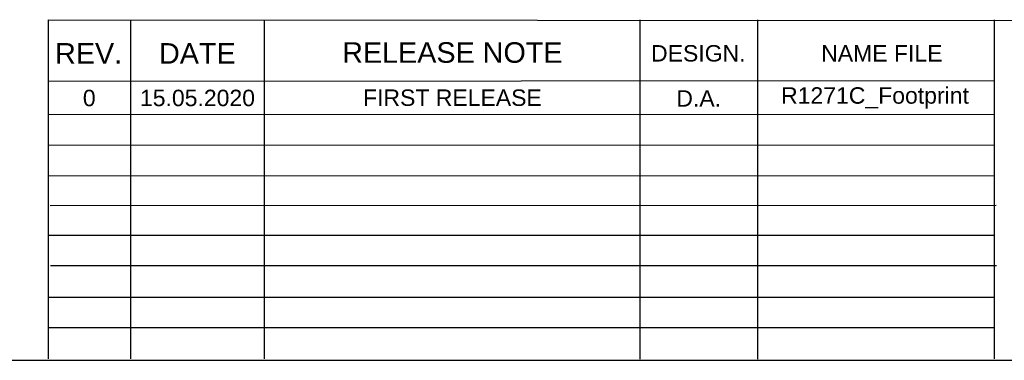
# Model space of a CAD drawing. Header units: millimetres. Extents: x 10 to 287, y 2 to 200.
# Tile 1 of 7: x 113 to 208, y 10 to 43. Entities that reach past the tile are written whole.
import ezdxf

# ---------------------------------------------------------------- set-up
doc = ezdxf.new("R2010")
doc.units = ezdxf.units.MM
doc.layers.add('Default', color=7, linetype='Continuous')

msp = doc.modelspace()

# ---------------------------------------------------------------- linework, layer by layer
at = {"layer": 'Default', "color": 7, "linetype": 'Continuous'}
for p, q in [((115.445, 43.149), (115.44, 10.149)), ((115.445, 43.149), (287, 43)), ((123.44, 43.149), (123.44, 10.149)), ((136.44, 43.149), (136.44, 10.149)), ((172.997, 43.121), (172.997, 10.121)), ((184.432, 43.128), (184.432, 10.128)), ((207.44, 43.149), (207.44, 10.149)), ((207.44, 37.182), (115.44, 37.149)), ((207.44, 33.932), (115.44, 33.899)), ((207.44, 30.926), (115.44, 30.893)), ((207.44, 27.947), (115.44, 27.914)), ((207.622, 25.068), (115.622, 25.035)), ((207.44, 22.149), (115.44, 22.149)), ((207.658, 19.19), (115.658, 19.19)), ((207.451, 16.117), (115.451, 16.117)), ((207.44, 13.149), (115.44, 13.149)), ((10, 10), (287, 10))]:
    msp.add_line(p, q, dxfattribs=at)

# ---------------------------------------------------------------- texts
at = {"layer": 'Default', "attachment_point": 5}
for s, insert, char_height, width in [('{\\fArial CE|b0||i0||c0|p34;\\C7;\\H2.;\\W1.;REV.}', (119.374, 39.868), 2, 7.49453), ('{\\fArial CE|b0||i0||c0|p34;\\C7;\\H2.;\\W1.;DATE}', (129.948, 39.868), 2, 12.45224), ('{\\fArial CE|b0||i0||c0|p34;\\C7;\\H2.;\\W1.;RELEASE NOTE}', (154.75, 39.94), 2, 35.85192), ('{\\fArial CE|b0||i0||c0|p34;\\C7;\\H1.6;\\W1.;DESIGN.}', (178.668, 39.866), 1.6, 10.78772), ('{\\fArial CE|b0||i0||c0|p34;\\C7;\\H1.6;\\W1.;NAME FILE}', (196.518, 39.876), 1.6, 20.7911), ('{\\fArial CE|b0||i0||c0|p34;\\C7;\\H1.6;\\W1.;R1271C_Footprint}', (195.852, 35.533), 1.6, 22.09299), ('{\\fArial CE|b0||i0||c0|p34;\\C7;\\H1.6;\\W1.;0}', (119.436, 35.518), 1.6, 7.24467), ('{\\fArial CE|b0||i0||c0|p34;\\C7;\\H1.6;\\W1.;15.05.2020}', (129.961, 35.523), 1.6, 12.44447), ('{\\fArial CE|b0||i0||c0|p34;\\C7;\\H1.6;\\W1.;FIRST RELEASE}', (154.754, 35.548), 1.6, 35.79167), ('{\\fArial CE|b0||i0||c0|p34;\\C7;\\H1.6;\\W1.;D.A.}', (178.707, 35.487), 1.6, 10.81228)]:
    msp.add_mtext(s, dxfattribs=dict(at, insert=insert, char_height=char_height, width=width))

doc.saveas('drawing.dxf')
